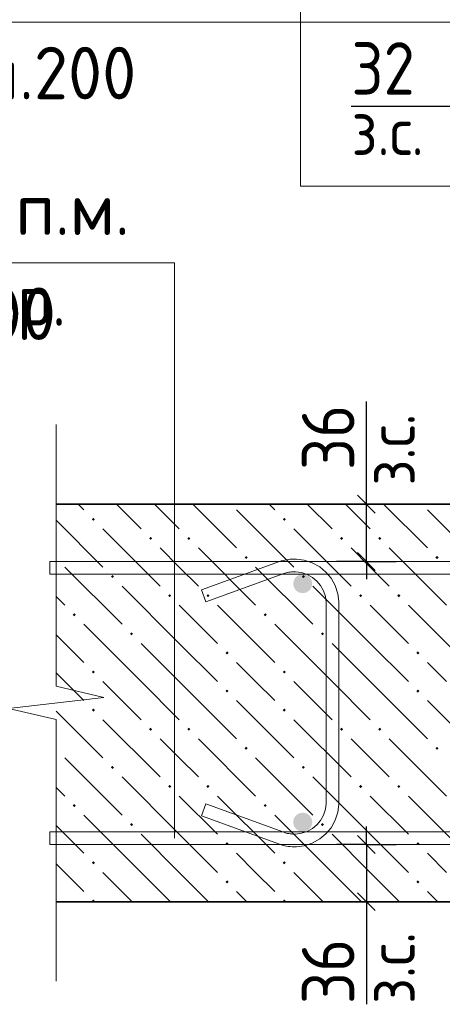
# Model space of a CAD drawing. Header units: millimetres. Extents: x 0 to 42000, y 0 to 29700.
# Tile 8 of 21: x 14003 to 15774, y 2571 to 6699. Entities that reach past the tile are written whole.
import ezdxf

# ---------------------------------------------------------------- set-up
doc = ezdxf.new("R2010")
doc.units = ezdxf.units.MM
for name, color, linetype, lineweight in [('Standard', 7, 'Continuous', 25), ('ЖБ Стена верхний уровень', 7, 'Continuous', 35), ('Позиционная метка линия выноска', 7, 'Continuous', 13), ('Примечания', 7, 'Continuous', 13), ('Стена фоновая арматура У1', 7, 'Continuous', 18), ('Стена фоновая арматура Х1', 7, 'Continuous', 35), ('Стена фоновая затяжка С-обр.', 52, 'Continuous', 25)]:
    doc.layers.add(name, color=color, linetype=linetype, lineweight=lineweight)
doc.layers.add('Размерная выноска', color=7, linetype='Continuous')
doc.styles.add('ISOCPEUR', font='txt')

msp = doc.modelspace()

# ---------------------------------------------------------------- hatches: boundary and pattern name
at = {"layer": 'ЖБ Стена верхний уровень', "linetype": 'Continuous', "lineweight": 18, "transparency": 33554687}
for points in [[(14305.2, 4603.9), (14311.7, 4610.4), (14318.2, 4603.9), (14311.7, 4597.4)], [(15105.2, 4603.9), (15111.7, 4610.4), (15118.2, 4603.9), (15111.7, 4597.4)], [(14545.2, 4523.9), (14551.7, 4530.4), (14558.2, 4523.9), (14551.7, 4517.4)], [(14705.2, 4523.9), (14711.7, 4530.4), (14718.2, 4523.9), (14711.7, 4517.4)], [(15345.2, 4523.9), (15351.7, 4530.4), (15358.2, 4523.9), (15351.7, 4517.4)], [(15505.2, 4523.9), (15511.7, 4530.4), (15518.2, 4523.9), (15511.7, 4517.4)], [(14155.5, 4446.6), (14158.2, 4443.9), (14155.5, 4441.1)], [(14945.2, 4443.9), (14951.7, 4450.4), (14958.2, 4443.9), (14951.7, 4437.4)], [(15745.2, 4443.9), (15751.7, 4450.4), (15758.2, 4443.9), (15751.7, 4437.4)], [(14385.2, 4363.9), (14391.7, 4370.4), (14398.2, 4363.9), (14391.7, 4357.4)], [(15185.2, 4363.9), (15191.7, 4370.4), (15198.2, 4363.9), (15191.7, 4357.4)], [(14625.2, 4283.9), (14631.7, 4290.4), (14638.2, 4283.9), (14631.7, 4277.4)], [(14785.2, 4283.9), (14791.7, 4290.4), (14798.2, 4283.9), (14791.7, 4277.4)], [(15425.2, 4283.9), (15431.7, 4290.4), (15438.2, 4283.9), (15431.7, 4277.4)], [(15585.2, 4283.9), (15591.7, 4290.4), (15598.2, 4283.9), (15591.7, 4277.4)], [(14225.2, 4203.9), (14231.7, 4210.4), (14238.2, 4203.9), (14231.7, 4197.4)], [(15025.2, 4203.9), (15031.7, 4210.4), (15038.2, 4203.9), (15031.7, 4197.4)], [(14465.2, 4123.9), (14471.7, 4130.4), (14478.2, 4123.9), (14471.7, 4117.4)], [(15265.2, 4123.9), (15271.7, 4130.4), (15278.2, 4123.9), (15271.7, 4117.4)], [(14865.2, 4043.9), (14871.7, 4050.4), (14878.2, 4043.9), (14871.7, 4037.4)], [(15665.2, 4043.9), (15671.7, 4050.4), (15678.2, 4043.9), (15671.7, 4037.4)], [(14305.2, 3963.9), (14311.7, 3970.4), (14318.2, 3963.9), (14311.7, 3957.4)], [(15105.2, 3963.9), (15111.7, 3970.4), (15118.2, 3963.9), (15111.7, 3957.4)], [(14865.2, 3883.9), (14871.7, 3890.4), (14878.2, 3883.9), (14871.7, 3877.4)], [(15665.2, 3883.9), (15671.7, 3890.4), (15678.2, 3883.9), (15671.7, 3877.4)], [(14305.2, 3803.9), (14311.7, 3810.4), (14318.2, 3803.9), (14311.7, 3797.4)], [(15105.2, 3803.9), (15111.7, 3810.4), (15118.2, 3803.9), (15111.7, 3797.4)], [(14545.2, 3723.9), (14551.7, 3730.4), (14558.2, 3723.9), (14551.7, 3717.4)], [(14705.2, 3723.9), (14711.7, 3730.4), (14718.2, 3723.9), (14711.7, 3717.4)], [(15345.2, 3723.9), (15351.7, 3730.4), (15358.2, 3723.9), (15351.7, 3717.4)], [(15505.2, 3723.9), (15511.7, 3730.4), (15518.2, 3723.9), (15511.7, 3717.4)], [(14155.5, 3646.6), (14158.2, 3643.9), (14155.5, 3641.1)], [(14945.2, 3643.9), (14951.7, 3650.4), (14958.2, 3643.9), (14951.7, 3637.4)], [(15745.2, 3643.9), (15751.7, 3650.4), (15758.2, 3643.9), (15751.7, 3637.4)], [(14385.2, 3563.9), (14391.7, 3570.4), (14398.2, 3563.9), (14391.7, 3557.4)], [(15185.2, 3563.9), (15191.7, 3570.4), (15198.2, 3563.9), (15191.7, 3557.4)], [(14625.2, 3483.9), (14631.7, 3490.4), (14638.2, 3483.9), (14631.7, 3477.4)], [(14785.2, 3483.9), (14791.7, 3490.4), (14798.2, 3483.9), (14791.7, 3477.4)], [(15425.2, 3483.9), (15431.7, 3490.4), (15438.2, 3483.9), (15431.7, 3477.4)], [(15585.2, 3483.9), (15591.7, 3490.4), (15598.2, 3483.9), (15591.7, 3477.4)], [(14225.2, 3403.9), (14231.7, 3410.4), (14238.2, 3403.9), (14231.7, 3397.4)], [(15025.2, 3403.9), (15031.7, 3410.4), (15038.2, 3403.9), (15031.7, 3397.4)], [(14465.2, 3323.9), (14471.7, 3330.4), (14478.2, 3323.9), (14471.7, 3317.4)], [(15265.2, 3323.9), (15271.7, 3330.4), (15278.2, 3323.9), (15271.7, 3317.4)], [(14865.2, 3243.9), (14871.7, 3250.4), (14878.2, 3243.9), (14871.7, 3237.4)], [(15665.2, 3243.9), (15671.7, 3250.4), (15678.2, 3243.9), (15671.7, 3237.4)], [(14305.2, 3163.9), (14311.7, 3170.4), (14318.2, 3163.9), (14311.7, 3157.4)], [(15105.2, 3163.9), (15111.7, 3170.4), (15118.2, 3163.9), (15111.7, 3157.4)], [(14865.2, 3083.9), (14871.7, 3090.4), (14878.2, 3083.9), (14871.7, 3077.4)], [(15665.2, 3083.9), (15671.7, 3090.4), (15678.2, 3083.9), (15671.7, 3077.4)], [(14305.2, 3003.9), (14311.7, 3010.4), (14318.2, 3003.9), (14315.2, 3000.9), (14308.2, 3000.9)], [(15105.2, 3003.9), (15111.7, 3010.4), (15118.2, 3003.9), (15115.2, 3000.9), (15108.2, 3000.9)]]:
    msp.add_hatch(color=7, dxfattribs=at).paths.add_polyline_path(points, flags=16)
at = {"layer": 'Стена фоновая арматура Х1', "linetype": 'Continuous', "lineweight": 18, "transparency": 33554687}
for points in [[(15228.8, 4334.2), (15225.8, 4349.5), (15217.1, 4362.5), (15204.1, 4371.1), (15188.8, 4374.2), (15173.5, 4371.1), (15160.5, 4362.5), (15151.9, 4349.5), (15148.8, 4334.2), (15151.9, 4318.9), (15160.5, 4305.9), (15173.5, 4297.2), (15188.8, 4294.2), (15204.1, 4297.2), (15217.1, 4305.9), (15225.8, 4318.9)], [(15228.8, 3334.2), (15225.8, 3349.5), (15217.1, 3362.5), (15204.1, 3371.1), (15188.8, 3374.2), (15173.5, 3371.1), (15160.5, 3362.5), (15151.9, 3349.5), (15148.8, 3334.2), (15151.9, 3318.9), (15160.5, 3305.9), (15173.5, 3297.2), (15188.8, 3294.2), (15204.1, 3297.2), (15217.1, 3305.9), (15225.8, 3318.9)]]:
    msp.add_hatch(color=7, dxfattribs=at).paths.add_polyline_path(points)

# ---------------------------------------------------------------- linework, layer by layer
at = {"layer": 'Standard', "color": 7, "linetype": 'Continuous', "lineweight": -3, "transparency": 33554687}
for p, q in [((15822.2, 6334.2), (15747.2, 6334.2)), ((15455.5, 4667.5), (15455.5, 4742.5)), ((15455.5, 4667.5), (15330.5, 4667.5)), ((15455.5, 4667.5), (15580.5, 4667.5)), ((15455.5, 4427.5), (15455.5, 4667.5)), ((15455.5, 4427.5), (15330.5, 4427.5)), ((15455.5, 4427.5), (15580.5, 4427.5)), ((15455.5, 4427.5), (15455.5, 4352.5)), ((15455.5, 3240.9), (15455.5, 3315.9)), ((15455.5, 3240.9), (15330.5, 3240.9)), ((15455.5, 3240.9), (15580.5, 3240.9)), ((15455.5, 3240.9), (15455.5, 3000.9)), ((15455.5, 3000.9), (15330.5, 3000.9)), ((15455.5, 3000.9), (15580.5, 3000.9)), ((15455.5, 3000.9), (15455.5, 2925.9))]:
    msp.add_line(p, q, dxfattribs=at)
at = {"layer": 'Standard', "color": 7, "linetype": 'Continuous', "lineweight": 25, "transparency": 33554687}
for p, q in [((15493, 4630), (15418, 4705)), ((15493, 4390), (15418, 4465)), ((15418, 3278.4), (15493, 3203.4)), ((15418, 3038.4), (15493, 2963.4))]:
    msp.add_line(p, q, dxfattribs=at)
at = {"layer": 'Standard', "color": 7, "linetype": 'Continuous', "lineweight": 13, "transparency": 33554687}
msp.add_lwpolyline([(41500, 29200), (15180, 29200), (15180, 6000), (41500, 6000), (41500, 29200)], dxfattribs=at)
at = {"layer": 'ЖБ Стена верхний уровень', "color": 7, "linetype": 'Continuous', "lineweight": 35, "transparency": 33554687}
for p, q in [((15822.2, 4667.5), (14155.5, 4667.5)), ((14155.5, 3000.9), (15822.2, 3000.9))]:
    msp.add_line(p, q, dxfattribs=at)
at = {"layer": 'ЖБ Стена верхний уровень', "color": 9, "linetype": 'Continuous', "lineweight": 18, "true_color": 0xc7c7c7, "transparency": 33554687}
for p, q in [((14271.7, 4643.9), (14248.1, 4667.5)), ((14408.1, 4667.5), (14511.7, 4563.9)), ((14568.1, 4667.5), (14671.7, 4563.9)), ((14728.1, 4667.5), (14911.7, 4483.9)), ((15071.7, 4643.9), (15048.1, 4667.5)), ((15208.1, 4667.5), (15311.7, 4563.9)), ((15368.1, 4667.5), (15471.7, 4563.9)), ((15528.1, 4667.5), (15711.7, 4483.9)), ((14911.7, 4643.9), (15151.7, 4403.9)), ((15711.7, 4643.9), (15822.2, 4533.4)), ((14155.5, 4600.1), (14351.7, 4403.9)), ((14351.7, 4563.9), (14591.7, 4323.9)), ((15151.7, 4563.9), (15391.7, 4323.9)), ((14671.7, 4403.9), (14591.7, 4483.9)), ((14751.7, 4483.9), (14991.7, 4243.9)), ((15471.7, 4403.9), (15391.7, 4483.9)), ((15551.7, 4483.9), (15791.7, 4243.9)), ((14191.7, 4403.9), (14431.7, 4163.9)), ((14751.7, 4323.9), (14671.7, 4403.9)), ((14991.7, 4403.9), (15231.7, 4163.9)), ((15551.7, 4323.9), (15471.7, 4403.9)), ((14671.7, 4083.9), (14431.7, 4323.9)), ((15471.7, 4083.9), (15231.7, 4323.9)), ((14155.5, 4280.1), (14191.7, 4243.9)), ((14671.7, 4243.9), (14831.7, 4083.9)), ((14831.7, 4243.9), (15071.7, 4003.9)), ((15471.7, 4243.9), (15631.7, 4083.9)), ((15631.7, 4243.9), (15822.2, 4053.4)), ((14511.7, 3923.9), (14271.7, 4163.9)), ((15311.7, 3923.9), (15071.7, 4163.9)), ((14155.5, 4120.1), (14271.7, 4003.9)), ((14511.7, 4083.9), (14671.7, 3923.9)), ((14671.7, 4083.9), (14831.7, 3923.9)), ((15311.7, 4083.9), (15471.7, 3923.9)), ((15471.7, 4083.9), (15631.7, 3923.9)), ((14991.7, 3923.9), (14911.7, 4003.9)), ((15791.7, 3923.9), (15711.7, 4003.9)), ((14191.7, 3923.9), (14155.5, 3960.1)), ((14271.7, 3843.9), (14191.7, 3923.9)), ((14351.7, 3923.9), (14511.7, 3763.9)), ((14511.7, 3923.9), (14671.7, 3763.9)), ((14671.7, 3923.9), (14911.7, 3683.9)), ((15071.7, 3843.9), (14991.7, 3923.9)), ((15151.7, 3923.9), (15311.7, 3763.9)), ((15311.7, 3923.9), (15471.7, 3763.9)), ((15471.7, 3923.9), (15711.7, 3683.9)), ((14911.7, 3843.9), (15151.7, 3603.9)), ((15711.7, 3843.9), (15822.2, 3733.4)), ((14155.5, 3800.1), (14351.7, 3603.9)), ((14351.7, 3763.9), (14591.7, 3523.9)), ((15151.7, 3763.9), (15391.7, 3523.9)), ((14671.7, 3603.9), (14591.7, 3683.9)), ((14751.7, 3683.9), (14991.7, 3443.9)), ((15471.7, 3603.9), (15391.7, 3683.9)), ((15551.7, 3683.9), (15791.7, 3443.9)), ((14191.7, 3603.9), (14431.7, 3363.9)), ((14751.7, 3523.9), (14671.7, 3603.9)), ((14991.7, 3603.9), (15231.7, 3363.9)), ((15551.7, 3523.9), (15471.7, 3603.9)), ((14671.7, 3283.9), (14431.7, 3523.9)), ((15471.7, 3283.9), (15231.7, 3523.9)), ((14155.5, 3480.1), (14191.7, 3443.9)), ((14671.7, 3443.9), (14831.7, 3283.9)), ((14831.7, 3443.9), (15071.7, 3203.9)), ((15471.7, 3443.9), (15631.7, 3283.9)), ((15631.7, 3443.9), (15822.2, 3253.4)), ((14511.7, 3123.9), (14271.7, 3363.9)), ((15311.7, 3123.9), (15071.7, 3363.9)), ((14155.5, 3320.1), (14271.7, 3203.9)), ((14511.7, 3283.9), (14671.7, 3123.9)), ((14671.7, 3283.9), (14831.7, 3123.9)), ((15311.7, 3283.9), (15471.7, 3123.9)), ((15471.7, 3283.9), (15631.7, 3123.9)), ((14991.7, 3123.9), (14911.7, 3203.9)), ((15791.7, 3123.9), (15711.7, 3203.9)), ((14191.7, 3123.9), (14155.5, 3160.1)), ((14271.7, 3043.9), (14191.7, 3123.9)), ((14351.7, 3123.9), (14474.7, 3000.9)), ((14511.7, 3123.9), (14634.7, 3000.9)), ((14671.7, 3123.9), (14794.7, 3000.9)), ((15071.7, 3043.9), (14991.7, 3123.9)), ((15151.7, 3123.9), (15274.7, 3000.9)), ((15311.7, 3123.9), (15434.7, 3000.9)), ((15471.7, 3123.9), (15594.7, 3000.9)), ((14911.7, 3043.9), (14954.7, 3000.9)), ((15711.7, 3043.9), (15754.7, 3000.9))]:
    msp.add_line(p, q, dxfattribs=at)
at = {"layer": 'Позиционная метка линия выноска', "color": 7, "linetype": 'Continuous', "lineweight": 13, "transparency": 33554687}
for points in [[(13237.1, 6687.5), (16655.5, 6687.5), (16655.5, 5487.5)], [(14652.1, 3267.5), (14652.1, 5678.6), (13080.5, 5678.6)]]:
    msp.add_lwpolyline(points, dxfattribs=at)
at = {"layer": 'Примечания', "color": 7, "linetype": 'Continuous', "lineweight": 13, "transparency": 33554687}
for p, q in [((14155.5, 5000.9), (14155.5, 5000.9)), ((14155.5, 3904.2), (14155.5, 5000.9)), ((14355.5, 3857.5), (14155.5, 3904.2)), ((13955.5, 3810.9), (14355.5, 3857.5)), ((14155.5, 3764.2), (13955.5, 3810.9)), ((14155.5, 2667.5), (14155.5, 3764.2))]:
    msp.add_line(p, q, dxfattribs=at)
at = {"layer": 'Размерная выноска', "color": 7, "linetype": 'Continuous', "lineweight": -3, "transparency": 33554687}
for p, q in [((15822.2, 6334.2), (15391.9, 6334.2)), ((15455.5, 4667.5), (15455.5, 5097.8)), ((15455.5, 3000.9), (15455.5, 2570.6))]:
    msp.add_line(p, q, dxfattribs=at)
at = {"layer": 'Стена фоновая арматура У1', "color": 7, "linetype": 'Continuous', "lineweight": 13, "transparency": 33554687}
for points in [[(19182.2, 4374.2), (14128.8, 4374.2), (14128.8, 4427.5), (19182.2, 4427.5), (19182.2, 4374.2)], [(19182.2, 4374.2), (14128.8, 4374.2), (14128.8, 4427.5), (19182.2, 4427.5), (19182.2, 4374.2)], [(19182.2, 4374.2), (14128.8, 4374.2), (14128.8, 4427.5), (19182.2, 4427.5), (19182.2, 4374.2)], [(19182.2, 3240.9), (14128.8, 3240.9), (14128.8, 3294.2), (19182.2, 3294.2), (19182.2, 3240.9)], [(19182.2, 3240.9), (14128.8, 3240.9), (14128.8, 3294.2), (19182.2, 3294.2), (19182.2, 3240.9)], [(19182.2, 3240.9), (14128.8, 3240.9), (14128.8, 3294.2), (19182.2, 3294.2), (19182.2, 3240.9)]]:
    msp.add_lwpolyline(points, dxfattribs=at)
at = {"layer": 'Стена фоновая затяжка С-обр.', "color": 98, "linetype": 'Continuous', "lineweight": 13, "true_color": 0x005000, "transparency": 33554687}
msp.add_lwpolyline([(14764.4, 4307.7), (15092, 4426.9), (15099.1, 4429.3), (15106.5, 4431.4), (15114, 4433.2), (15121.6, 4434.7), (15129.2, 4435.9), (15136.8, 4436.7), (15144.5, 4437.3), (15152, 4437.5), (15162.8, 4437.5), (15195.3, 4433), (15229.2, 4421.8), (15260.4, 4404.4), (15286, 4382.9), (15307.5, 4357.3), (15325, 4326.1), (15336.1, 4292.2), (15340.6, 4259.7), (15340.6, 3408.7), (15336.1, 3376.2), (15325, 3342.3), (15307.5, 3311.1), (15286, 3285.5), (15260.4, 3264), (15229.2, 3246.6), (15195.3, 3235.4), (15162.8, 3230.9), (15152, 3230.9), (15144.5, 3231.1), (15136.8, 3231.6), (15129.2, 3232.5), (15121.6, 3233.7), (15114, 3235.2), (15106.5, 3237), (15099.1, 3239.1), (15092, 3241.4), (14764.4, 3360.7), (14782.6, 3410.8), (15109.4, 3291.8), (15114.8, 3290.1), (15120.1, 3288.6), (15125.4, 3287.3), (15130.8, 3286.2), (15136.2, 3285.4), (15141.7, 3284.8), (15147.2, 3284.4), (15152.9, 3284.2), (15159.1, 3284.2), (15183.2, 3287.5), (15207.6, 3295.6), (15230, 3308.1), (15248.2, 3323.3), (15263.4, 3341.5), (15275.9, 3363.9), (15284, 3388.3), (15287.3, 3412.4), (15287.3, 4256), (15284, 4280.1), (15275.9, 4304.5), (15263.4, 4326.9), (15248.2, 4345.1), (15230, 4360.3), (15207.6, 4372.8), (15183.2, 4380.8), (15159.1, 4384.2), (15152.9, 4384.2), (15147.2, 4384), (15141.7, 4383.6), (15136.2, 4383), (15130.8, 4382.2), (15125.4, 4381.1), (15120.1, 4379.8), (15114.8, 4378.3), (15109.4, 4376.5), (14782.6, 4257.6), (14764.4, 4307.7)], dxfattribs=at)

# ---------------------------------------------------------------- texts
at = {"layer": 'Standard', "color": 7, "linetype": 'Continuous', "lineweight": 25, "transparency": 33554687, "insert": (15393, 6384.2), "char_height": 220, "width": 403.924, "attachment_point": 7, "style": 'ISOCPEUR'}
msp.add_mtext('\\W0.87;32', dxfattribs=at)
at = {"layer": 'Standard', "color": 7, "linetype": 'Continuous', "lineweight": 18, "transparency": 33554687, "insert": (15393.8, 6131), "char_height": 200, "width": 459.942, "attachment_point": 7, "style": 'ISOCPEUR'}
msp.add_mtext('\\W0.90;з.с.', dxfattribs=at)
at = {"layer": 'Standard', "color": 7, "linetype": 'Continuous', "lineweight": 25, "transparency": 33554687, "char_height": 220, "width": 403.924, "attachment_point": 7, "rotation": 90, "style": 'ISOCPEUR'}
for insert in [(15405.5, 4810.7), (15405.5, 2571.7)]:
    msp.add_mtext('\\W0.87;36', dxfattribs=dict(at, insert=insert))
at = {"layer": 'Standard', "color": 7, "linetype": 'Continuous', "lineweight": 18, "transparency": 33554687, "char_height": 200, "width": 459.942, "attachment_point": 7, "rotation": 90, "style": 'ISOCPEUR'}
for insert in [(15658.6, 4745.9), (15658.6, 2572.5)]:
    msp.add_mtext('\\W0.90;з.с.', dxfattribs=dict(at, insert=insert))
at = {"layer": 'Стена фоновая арматура У1', "color": 7, "linetype": 'Continuous', "lineweight": 13, "transparency": 33554687, "char_height": 220, "attachment_point": 7, "style": 'ISOCPEUR'}
for s, insert, width in [('\\W0.97;ø8 L=п.м. ', (13219.1, 5796), 1491.864), ('\\W0.95;ш.200 ', (13483.1, 5356), 962.129), ('\\W0.95;ш.пер. ', (13450.1, 5356), 1028.401)]:
    msp.add_mtext(s, dxfattribs=dict(at, insert=insert, width=width))
at = {"layer": 'Стена фоновая затяжка С-обр.', "color": 7, "linetype": 'Continuous', "lineweight": 13, "transparency": 33554687, "insert": (13819.8, 6364.9), "char_height": 220, "width": 962.122, "attachment_point": 7, "style": 'ISOCPEUR'}
msp.add_mtext('\\W0.95;ш.200 ', dxfattribs=at)

doc.saveas('drawing.dxf')
